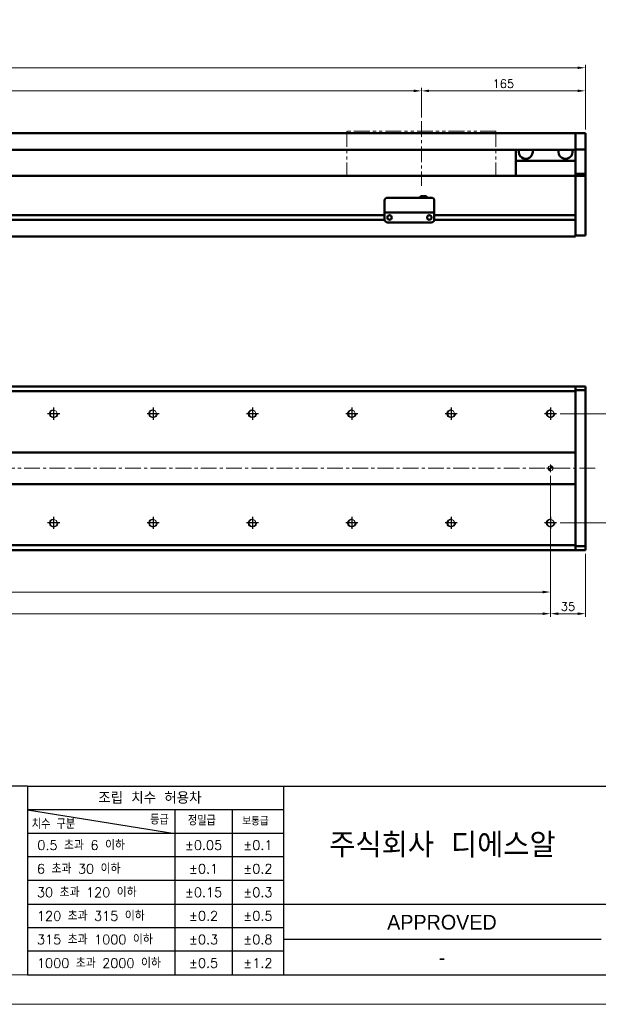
# Model space of a CAD drawing. Header units: millimetres. Extents: x 46891 to 51038, y 6223 to 10291.
# Tile 6 of 8: x 49800 to 50383, y 8529 to 9520. Entities that reach past the tile are written whole.
import ezdxf
from ezdxf.enums import TextEntityAlignment as Align

# ---------------------------------------------------------------- set-up
doc = ezdxf.new("R2010")
doc.units = ezdxf.units.MM
doc.header["$LTSCALE"] = 0.5
doc.linetypes.add('CENTER', pattern=[50.8, 31.75, -6.35, 6.35, -6.35])
doc.linetypes.add('PHANTOM', pattern=[63.5, 31.75, -6.35, 6.35, -6.35, 6.35, -6.35])
doc.layers.get('0').update_dxf_attribs({"lineweight": 20})
doc.layers.add('1', color=1, linetype='CENTER', lineweight=13)
doc.layers.add('외형선(ISO)', color=7, linetype='Continuous', lineweight=50)
for name, color, linetype in [('3', 3, 'Continuous'), ('C', 1, 'CENTER'), ('DIM', 4, 'Continuous')]:
    doc.layers.add(name, color=color, linetype=linetype)
doc.styles.add('ACISOGDT', font='amgdt.shx')
doc.styles.add('DSR TEXT', font='romans.shx', dxfattribs={"bigfont": 'whgtxt.shx'})
doc.styles.get("Standard").update_dxf_attribs({"font": 'romans.shx', "bigfont": 'whgtxt.shx'})
doc.dimstyles.new('DSR', dxfattribs={"dimscale": 2, "dimtxt": 3, "dimasz": 3, "dimexe": 0.5, "dimexo": 0.5, "dimgap": 0.5, "dimtad": 1, "dimdsep": 46, "dimtxsty": 'Standard', "dimcen": 2.5, "dimclrd": 4, "dimclre": 4, "dimclrt": 2, "dimadec": 0, "dimazin": 2, "dimtfac": 1, "dimtmove": 0, "dimatfit": 3, "dimfxl": 0, "dimlwd": -1, "dimlwe": -1, "dimarcsym": 0})

# ---------------------------------------------------------------- blocks, each defined once
blk = doc.blocks.new('A$C13F00394')
at = {"layer": '3'}
for p, q in [((0, 32), (-207.68, 32)), ((0, 32), (202.32, 32)), ((0, 32), (0, 0)), ((43.43, 32), (43.43, 0)), ((0, 28), (25, 24)), ((43.43, 28), (0, 28)), ((25, 28), (25, 0)), ((34.7, 28), (34.7, 0)), ((43.43, 24), (0, 24)), ((43.43, 20), (0, 20)), ((43.43, 16), (0, 16)), ((0, 12), (129.32, 12)), ((43.43, 8), (0, 8)), ((97.32, 6), (43.43, 6)), ((43.43, 4), (0, 4)), ((0, 0), (202.32, 0))]:
    blk.add_line(p, q, dxfattribs=at)
at = {"color": 0, "style": 'DSR TEXT'}
for s, height, p in [('조립 치수 허용차', 2, (11.97, 29.02)), ('등급', 1.5, (20.77, 25.52)), ('정밀급', 1.5, (27.18, 25.37)), ('보통급', 1.3, (36.41, 25.38)), ('치수 구분', 1.5, (0.69, 24.78)), (' 0.5 초과 6 이하', 1.6, (0.56, 21.19)), (' 6 초과 30 이하', 1.6, (0.49, 17.19)), (' 30 초과 120 이하', 1.6, (0.49, 13.19)), (' 120 초과 315 이하', 1.6, (0.49, 9.19)), (' 315 초과 1000 이하', 1.6, (0.49, 5.19)), (' 1000 초과 2000 이하', 1.6, (0.49, 1.19))]:
    blk.add_text(s, height=height, dxfattribs=at).set_placement(p)
at = {"color": 7, "style": 'ACISOGDT'}
blk.add_text('APPROVED', height=2.5, dxfattribs=at).set_placement((70.28, 8.93), align=Align.MIDDLE_CENTER)
at = {"color": 7, "insert": (70.37, 22), "char_height": 4.2, "attachment_point": 5, "style": 'DSR TEXT'}
blk.add_mtext('주식회사 디에스알', dxfattribs=at)
at = {"color": 0, "char_height": 1.6, "attachment_point": 5, "style": 'DSR TEXT'}
for s, insert in [('%%P0.05', (29.85, 22)), ('%%P0.1', (39.07, 22)), ('%%P0.1', (29.85, 18)), ('%%P0.2', (39.07, 18)), ('%%P0.15', (29.85, 14)), ('%%P0.3', (39.07, 14)), ('%%P0.2', (29.85, 10)), ('%%P0.5', (39.07, 10)), ('%%P0.3', (29.85, 6)), ('%%P0.8', (39.07, 6)), ('%%P0.5', (29.85, 2)), ('%%P1.2', (39.07, 2))]:
    blk.add_mtext(s, dxfattribs=dict(at, insert=insert))
blk = doc.blocks.new('A$C1C1952E1')
at = {"color": 1}
blk.add_lwpolyline([(0, 0), (420, 0), (420, 297), (0, 297)], close=True, dxfattribs=at)
at = {"color": 3}
blk.add_lwpolyline([(5, 5), (415, 5), (415, 292), (5, 292)], close=True, dxfattribs=at)
blk = doc.blocks.new('*D78')
at = {"color": 1, "linetype": 'ByBlock'}
for p, q in [((49004.5, 9421.41), (49004.5, 9451.32)), ((49012.3, 9448.32), (50196.7, 9448.32)), ((50204.5, 9421.41), (50204.5, 9451.32))]:
    blk.add_line(p, q, dxfattribs=at)
at = {"color": 1}
for points in [[(49012.3, 9449.62), (49012.3, 9447.02), (49004.5, 9448.32)], [(50196.7, 9449.62), (50196.7, 9447.02), (50204.5, 9448.32)]]:
    blk.add_solid(points, dxfattribs=at)
at = {"layer": 'Defpoints', "color": 0}
for p in [(50204.5, 9448.32), (49004.5, 9417.81), (50204.5, 9417.81)]:
    blk.add_point(p, dxfattribs=at)
at = {"color": 3, "insert": (49604.5, 9455.52), "char_height": 8.4, "attachment_point": 5, "style": 'DSR TEXT'}
blk.add_mtext('STROKE : 1200', dxfattribs=at)
blk = doc.blocks.new('*D79')
at = {"color": 1, "linetype": 'ByBlock'}
for p, q in [((50204.5, 9421.41), (50204.5, 9451.32)), ((50212.3, 9448.32), (50361.7, 9448.32)), ((50369.5, 9409.41), (50369.5, 9451.32))]:
    blk.add_line(p, q, dxfattribs=at)
at = {"color": 1}
for points in [[(50212.3, 9449.62), (50212.3, 9447.02), (50204.5, 9448.32)], [(50361.7, 9449.62), (50361.7, 9447.02), (50369.5, 9448.32)]]:
    blk.add_solid(points, dxfattribs=at)
at = {"layer": 'Defpoints', "color": 0}
for p in [(50369.5, 9448.32), (50204.5, 9417.81), (50369.5, 9405.81)]:
    blk.add_point(p, dxfattribs=at)
at = {"color": 3, "insert": (50287, 9455.52), "char_height": 8.4, "attachment_point": 5, "style": 'DSR TEXT'}
blk.add_mtext('165', dxfattribs=at)
blk = doc.blocks.new('*D80')
at = {"color": 1, "linetype": 'ByBlock'}
for p, q in [((48799.5, 9409.41), (48799.5, 9474.57)), ((50369.5, 9409.41), (50369.5, 9474.57)), ((50361.7, 9471.57), (48807.3, 9471.57))]:
    blk.add_line(p, q, dxfattribs=at)
at = {"color": 1}
for points in [[(48807.3, 9472.87), (48807.3, 9470.27), (48799.5, 9471.57)], [(50361.7, 9472.87), (50361.7, 9470.27), (50369.5, 9471.57)]]:
    blk.add_solid(points, dxfattribs=at)
at = {"layer": 'Defpoints', "color": 0}
for p in [(48799.5, 9471.57), (48799.5, 9405.81), (50369.5, 9405.81)]:
    blk.add_point(p, dxfattribs=at)
at = {"color": 3, "insert": (49584.5, 9478.77), "char_height": 8.4, "attachment_point": 5, "style": 'DSR TEXT'}
blk.add_mtext('1570', dxfattribs=at)
blk = doc.blocks.new('A$C33E56CC6')
h = blk.add_hatch()
h.set_pattern_fill('ANSI31', color=256, style=0)
h.set_pattern_definition([(45, (-7065.45672, -6508.5399), (-0.0883883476, 0.0883883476), [])])
h.paths.add_polyline_path([(4, 6.5, 0.414214), (1.5, 4), (4, 4)])
h.paths.add_polyline_path([(6.5, 4), (4, 4), (4, 1.5, 0.414214)])
blk.add_circle((4, 4), 2.5)
at = {"layer": '1'}
for p, q in [((0, 4), (8, 4)), ((4, 0), (4, 8))]:
    blk.add_line(p, q, dxfattribs=at)
blk = doc.blocks.new('tap8')
blk.add_circle((0, 0), 3.4)
at = {"layer": 'C', "color": 1, "linetype": 'CENTER'}
for p, q in [((-6.05, 0), (6.05, 0)), ((0, -6.05), (0, 6.05))]:
    blk.add_line(p, q, dxfattribs=at)
at = {"layer": 'DIM', "color": 3}
blk.add_arc((0, 0), 4, 263.84551, 189.43144, dxfattribs=at)
blk = doc.blocks.new('*D92')
at = {"color": 1, "linetype": 'ByBlock'}
for p, q in [((48834.5, 9003.78), (48834.5, 8919.12)), ((50334.5, 9003.78), (50334.5, 8919.12)), ((48842.3, 8922.12), (50326.7, 8922.12))]:
    blk.add_line(p, q, dxfattribs=at)
at = {"color": 1}
for points in [[(48842.3, 8923.42), (48842.3, 8920.82), (48834.5, 8922.12)], [(50326.7, 8923.42), (50326.7, 8920.82), (50334.5, 8922.12)]]:
    blk.add_solid(points, dxfattribs=at)
at = {"layer": 'Defpoints', "color": 0}
for p in [(48834.5, 9007.38), (50334.5, 9007.38), (50334.5, 8922.12)]:
    blk.add_point(p, dxfattribs=at)
at = {"color": 3, "insert": (49584.5, 8929.32), "char_height": 8.4, "attachment_point": 5, "style": 'DSR TEXT'}
blk.add_mtext('15X100PITCH=1500', dxfattribs=at)
blk = doc.blocks.new('*D93')
at = {"color": 1, "linetype": 'ByBlock'}
for p, q in [((50334.5, 9003.78), (50334.5, 8919.12)), ((50369.5, 8982.33), (50369.5, 8919.12)), ((50342.3, 8922.12), (50361.7, 8922.12))]:
    blk.add_line(p, q, dxfattribs=at)
at = {"color": 1}
for points in [[(50342.3, 8923.42), (50342.3, 8920.82), (50334.5, 8922.12)], [(50361.7, 8923.42), (50361.7, 8920.82), (50369.5, 8922.12)]]:
    blk.add_solid(points, dxfattribs=at)
at = {"layer": 'Defpoints', "color": 0}
for p in [(50334.5, 9007.38), (50369.5, 8985.93), (50369.5, 8922.12)]:
    blk.add_point(p, dxfattribs=at)
at = {"color": 3, "insert": (50352, 8929.32), "char_height": 8.4, "attachment_point": 5, "style": 'DSR TEXT'}
blk.add_mtext('35', dxfattribs=at)
blk = doc.blocks.new('*D94')
at = {"color": 1, "linetype": 'ByBlock'}
for p, q in [((48834.5, 9060.83), (48834.5, 8940.93)), ((50334.5, 9060.83), (50334.5, 8940.93)), ((48842.3, 8943.93), (50326.7, 8943.93))]:
    blk.add_line(p, q, dxfattribs=at)
at = {"color": 1}
for points in [[(48842.3, 8945.23), (48842.3, 8942.63), (48834.5, 8943.93)], [(50326.7, 8945.23), (50326.7, 8942.63), (50334.5, 8943.93)]]:
    blk.add_solid(points, dxfattribs=at)
at = {"layer": 'Defpoints', "color": 0}
for p in [(48834.5, 9064.43), (50334.5, 9064.43), (50334.5, 8943.93)]:
    blk.add_point(p, dxfattribs=at)
at = {"color": 3, "insert": (49584.5, 8951.13), "char_height": 8.4, "attachment_point": 5, "style": 'DSR TEXT'}
blk.add_mtext('1500%%P0.02', dxfattribs=at)
blk = doc.blocks.new('*D96')
at = {"color": 1, "linetype": 'ByBlock'}
for p, q in [((50344.15, 9123.43), (50405.79, 9123.43)), ((50402.79, 9021.23), (50402.79, 9115.63)), ((50344.15, 9013.43), (50405.79, 9013.43))]:
    blk.add_line(p, q, dxfattribs=at)
at = {"color": 1}
for points in [[(50401.48, 9115.63), (50404.09, 9115.63), (50402.79, 9123.43)], [(50401.48, 9021.23), (50404.09, 9021.23), (50402.79, 9013.43)]]:
    blk.add_solid(points, dxfattribs=at)
at = {"layer": 'Defpoints', "color": 0}
for p in [(50340.55, 9123.43), (50402.79, 9123.43), (50340.55, 9013.43)]:
    blk.add_point(p, dxfattribs=at)
at = {"color": 3, "insert": (50395.59, 9068.43), "char_height": 8.4, "attachment_point": 5, "rotation": 90, "style": 'DSR TEXT'}
blk.add_mtext('110', dxfattribs=at)

msp = doc.modelspace()

# ---------------------------------------------------------------- linework, layer by layer
at = {"color": 6, "linetype": 'PHANTOM'}
for p, q in [((50279.50234, 9407.81317), (50129.50234, 9407.81317)), ((50129.50234, 9407.81317), (50129.50234, 9362.81317)), ((50279.50234, 9407.81317), (50279.50234, 9362.81317))]:
    msp.add_line(p, q, dxfattribs=at)
at = {"layer": '1'}
for p, q in [((50204.50234, 9417.81317), (50204.50234, 9352.81317)), ((50379.50234, 9068.42724), (48789.50234, 9068.42724))]:
    msp.add_line(p, q, dxfattribs=at)
at = {"layer": '3'}
msp.add_line((49808.28287, 8558.65502), (51008.40982, 8558.65502), dxfattribs=at)
at = {"layer": '외형선(ISO)'}
for p, q in [((50359.50234, 9405.81317), (49079.50234, 9405.81317)), ((50359.50234, 9405.81317), (50359.50234, 9403.81317)), ((50359.50234, 9405.81317), (50369.50234, 9405.81317)), ((50359.50234, 9403.81317), (50359.50234, 9405.81317)), ((50369.50234, 9403.81317), (50369.50234, 9405.81317)), ((50359.50234, 9402.30045), (50359.50234, 9403.81317)), ((50359.50234, 9403.81317), (50359.50234, 9402.30045)), ((50359.50234, 9401.80147), (50359.50234, 9402.30045)), ((50359.50234, 9402.30045), (50359.50234, 9401.80147)), ((50359.50234, 9401.80147), (50359.50234, 9400.26088)), ((50359.50234, 9400.26088), (50359.50234, 9401.80147)), ((50359.50234, 9400.26088), (50359.50234, 9397.27629)), ((50359.50234, 9397.27629), (50359.50234, 9400.26088)), ((50359.50234, 9389.49884), (50359.50234, 9397.27629)), ((50359.50234, 9397.27629), (50359.50234, 9389.49884)), ((50369.50234, 9403.81317), (50369.50234, 9402.30045)), ((50369.50234, 9402.30045), (50369.50234, 9401.80147)), ((50369.50234, 9400.26088), (50369.50234, 9401.80147)), ((50369.50234, 9397.27629), (50369.50234, 9400.26088)), ((50369.50234, 9397.27629), (50369.50234, 9389.49884)), ((50359.50234, 9388.81317), (49079.50234, 9388.81317)), ((50299.50234, 9388.81317), (50299.50234, 9377.81317)), ((50359.50234, 9389.13986), (50359.50234, 9389.49884)), ((50359.50234, 9364.73623), (50359.50234, 9389.13986)), ((50359.50234, 9389.13986), (50369.50234, 9389.13986)), ((50369.50234, 9389.49884), (50369.50234, 9389.13986)), ((50369.50234, 9389.13986), (50369.50234, 9364.73623)), ((50299.50234, 9377.81317), (50359.50234, 9377.81317)), ((50299.50234, 9362.81317), (50299.50234, 9377.81317)), ((50359.50234, 9362.81317), (50359.50234, 9364.73623)), ((50359.50234, 9364.73623), (50369.50234, 9364.73623)), ((50369.50234, 9364.73623), (50369.50234, 9362.81317)), ((48809.50234, 9362.81317), (50359.50234, 9362.81317)), ((50359.50234, 9359.81317), (50359.50234, 9362.81317)), ((50359.50234, 9362.81317), (50359.50234, 9359.81317)), ((50359.50234, 9362.81317), (50369.50234, 9362.81317)), ((50359.50234, 9359.81317), (50359.50234, 9323.26317)), ((50359.50234, 9308.05581), (50359.50234, 9359.81317)), ((50369.50234, 9359.81317), (50369.50234, 9362.81317)), ((50369.50234, 9359.81317), (50369.50234, 9308.05581)), ((50167.50234, 9327.81336), (50167.50234, 9337.81336)), ((50170.50234, 9340.81336), (50214.50234, 9340.81336)), ((50203.50234, 9342.31336), (50203.50234, 9340.81336)), ((50203.50234, 9342.31336), (50209.50234, 9342.31336)), ((50209.50234, 9342.31336), (50209.50234, 9340.81336)), ((50217.50234, 9337.81336), (50217.50234, 9327.81336)), ((50167.50234, 9327.81336), (50167.50234, 9325.81336)), ((50167.50234, 9325.81333), (50167.50234, 9325.81336)), ((50167.50234, 9325.81336), (50217.50234, 9325.81336)), ((50167.50234, 9325.31333), (50167.50234, 9325.81333)), ((50167.50234, 9318.81333), (50167.50234, 9325.31333)), ((50217.50234, 9325.81336), (50217.50234, 9327.81336)), ((50217.50234, 9325.81336), (50217.50234, 9325.81333)), ((50217.50234, 9325.81333), (50217.50234, 9325.31333)), ((50217.50234, 9325.31333), (50217.50234, 9318.81333)), ((49063.49189, 9318.56317), (50167.51279, 9318.56317)), ((49063.49189, 9318.56317), (50167.51279, 9318.56317)), ((49063.50234, 9323.06317), (50167.50234, 9323.06317)), ((49063.50234, 9323.06317), (50167.50234, 9323.06317)), ((50170.50234, 9315.81333), (50214.50234, 9315.81333)), ((50172.47553, 9323.06317), (50172.52915, 9323.06317)), ((50212.47553, 9323.06317), (50212.52915, 9323.06317)), ((50217.49189, 9318.56317), (50359.50234, 9318.56317)), ((50217.50234, 9323.06317), (50359.50234, 9323.06317)), ((50359.50234, 9318.36317), (50359.50234, 9308.05581)), ((50359.50234, 9305.93449), (50359.50234, 9308.05581)), ((50359.50234, 9308.05581), (50359.50234, 9305.93449)), ((50359.50234, 9305.93449), (50359.50234, 9301.81317)), ((50359.50234, 9302.81317), (50359.50234, 9305.93449)), ((50369.50234, 9305.93449), (50369.50234, 9308.05581)), ((50369.50234, 9305.93449), (50369.50234, 9302.81317)), ((48809.50234, 9301.81317), (50359.50234, 9301.81317)), ((50359.50234, 9302.81317), (50369.50234, 9302.81317)), ((48809.50234, 9150.92724), (50359.50234, 9150.92724)), ((50359.50234, 9150.92724), (50359.50234, 9150.04856)), ((50359.50234, 9150.92724), (50369.50234, 9150.92724)), ((50359.50234, 9150.04856), (50359.50234, 9150.92724)), ((50359.50234, 9145.92724), (50359.50234, 9150.04856)), ((50359.50234, 9150.04856), (50359.50234, 9146.92724)), ((50369.50234, 9146.92724), (50359.50234, 9146.92724)), ((50369.50234, 9150.92724), (50369.50234, 9150.04856)), ((50369.50234, 9146.92724), (50369.50234, 9150.04856)), ((50369.50234, 8989.92724), (50369.50234, 9146.92724)), ((50359.50234, 9145.92724), (48809.50234, 9145.92724)), ((50359.50234, 9084.42724), (50359.50234, 9145.92724)), ((48809.50234, 9084.42724), (50359.50234, 9084.42724)), ((50359.50234, 9083.57369), (50359.50234, 9084.42724)), ((50359.50234, 9083.22013), (50359.50234, 9083.57369)), ((50359.50234, 9053.63435), (50359.50234, 9083.22013)), ((50359.50234, 9083.22013), (50359.50234, 9053.63435)), ((50359.50234, 9052.42724), (48809.50234, 9052.42724)), ((50359.50234, 9053.28079), (50359.50234, 9053.63435)), ((50359.50234, 9052.42724), (50359.50234, 9053.28079)), ((50359.50234, 8990.92724), (50359.50234, 9052.42724)), ((48809.50234, 8990.92724), (50359.50234, 8990.92724)), ((50359.50234, 8986.80592), (50359.50234, 8990.92724)), ((50359.50234, 8989.92724), (50369.50234, 8989.92724)), ((50359.50234, 8989.92724), (50359.50234, 8986.80592)), ((50369.50234, 8986.80592), (50369.50234, 8989.92724)), ((48809.50234, 8985.92724), (50359.50234, 8985.92724)), ((50359.50234, 8986.80592), (50359.50234, 8985.92724)), ((50359.50234, 8985.92724), (50359.50234, 8986.80592)), ((50359.50234, 8985.92724), (50369.50234, 8985.92724)), ((50369.50234, 8986.80592), (50369.50234, 8985.92724))]:
    msp.add_line(p, q, dxfattribs=at)
for centre in [(50172.50234, 9320.81332), (50212.50234, 9320.81332)]:
    msp.add_circle(centre, 2.25, dxfattribs=at)
for centre, radius, start, end in [((50309.50234, 9386.81317), 7, 163.3984504, 16.6015496), ((50349.50234, 9386.81317), 7, 163.3984504, 16.6015496), ((50170.50234, 9337.81336), 3, 90, 180), ((50214.50234, 9337.81336), 3, 0, 90), ((50170.50234, 9318.81333), 3, 180, 270), ((50214.50234, 9318.81333), 3, 270, 0)]:
    msp.add_arc(centre, radius, start, end, dxfattribs=at)

# ---------------------------------------------------------------- block references
at = {"xscale": 5.931900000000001, "yscale": 5.931900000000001, "zscale": 5.931900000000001}
for name, p in [('A$C1C1952E1', (48546.67132, 8528.99552)), ('A$C13F00394', (49808.28288, 8558.65502))]:
    msp.add_blockref(name, p, dxfattribs=at)
at = {"xscale": -1}
for name, p, rotation in [('tap8', (49834.50234, 9123.42724), 90), ('tap8', (49934.50234, 9123.42724), 90), ('tap8', (50034.50234, 9123.42724), 90), ('tap8', (50134.50234, 9123.42724), 90), ('tap8', (50234.50234, 9123.42724), 90), ('tap8', (50334.50234, 9123.42724), 90), ('A$C33E56CC6', (50330.50234, 9072.42724), 180), ('tap8', (49834.50234, 9013.42724), 90), ('tap8', (49934.50234, 9013.42724), 90), ('tap8', (50034.50234, 9013.42724), 90), ('tap8', (50134.50234, 9013.42724), 90), ('tap8', (50234.50234, 9013.42724), 90), ('tap8', (50334.50234, 9013.42724), 90)]:
    msp.add_blockref(name, p, dxfattribs=dict(at, rotation=rotation))

# ---------------------------------------------------------------- texts
at = {"color": 2, "style": 'ACISOGDT'}
msp.add_text('-', height=14.82975, dxfattribs=at).set_placement((50225.19427, 8576.00699), align=Align.MIDDLE_CENTER)

# ---------------------------------------------------------------- dimensions: what is measured, and where the dimension line sits
for base, p1, p2, picture, middle in [((48799.50234, 9471.57296), (50369.50234, 9405.81317), (48799.50234, 9405.81317), '*D80', (49584.50234, 9478.77296)), ((50369.50234, 9448.31988), (50204.50234, 9417.81317), (50369.50234, 9405.81317), '*D79', (50287.00234, 9455.51988)), ((50369.50234, 8922.11736), (50334.50234, 9007.38027), (50369.50234, 8985.92724), '*D93', (50352.00234, 8929.31736))]:
    dim = msp.add_linear_dim(base=base, p1=p1, p2=p2, dimstyle='DSR', override={"dimscale": 3, "dimtxt": 2.8, "dimasz": 2.600136, "dimexe": 1, "dimexo": 1.2, "dimgap": 1, "dimdec": 4, "dimtxsty": 'DSR TEXT', "dimclrd": 1, "dimclre": 1, "dimclrt": 3, "dimtdec": 4, "dimtix": 1})
    dim.commit()
    dim.dimension.update_dxf_attribs({"geometry": picture, "text_midpoint": middle})
for base, p1, p2, text, picture, middle in [((50204.50234, 9448.31988), (49004.50234, 9417.81317), (50204.50234, 9417.81317), 'STROKE : <>', '*D78', (49604.50234, 9455.51988)), ((50334.50234, 8943.92937), (48834.50234, 9064.42724), (50334.50234, 9064.42724), '<>%%P0.02', '*D94', (49584.50234, 8951.12937)), ((50334.50234, 8922.11736), (48834.50234, 9007.38027), (50334.50234, 9007.38027), '15X100PITCH=<>', '*D92', (49584.50234, 8929.31736))]:
    dim = msp.add_linear_dim(base=base, p1=p1, p2=p2, text=text, dimstyle='DSR', override={"dimscale": 3, "dimtxt": 2.8, "dimasz": 2.600136, "dimexe": 1, "dimexo": 1.2, "dimgap": 1, "dimdec": 4, "dimtxsty": 'DSR TEXT', "dimclrd": 1, "dimclre": 1, "dimclrt": 3, "dimtdec": 4, "dimtix": 1})
    dim.commit()
    dim.dimension.update_dxf_attribs({"geometry": picture, "text_midpoint": middle})
dim = msp.add_linear_dim(base=(50402.78505, 9123.42724), p1=(50340.54931, 9013.42724), p2=(50340.54931, 9123.42724), angle=270, dimstyle='DSR', override={"dimscale": 3, "dimtxt": 2.8, "dimasz": 2.600136, "dimexe": 1, "dimexo": 1.2, "dimgap": 1, "dimdec": 4, "dimtxsty": 'DSR TEXT', "dimclrd": 1, "dimclre": 1, "dimclrt": 3, "dimtdec": 4, "dimtix": 1})
dim.commit()
dim.dimension.update_dxf_attribs({"geometry": '*D96', "text_midpoint": (50395.58505, 9068.42724)})

doc.saveas('drawing.dxf')
